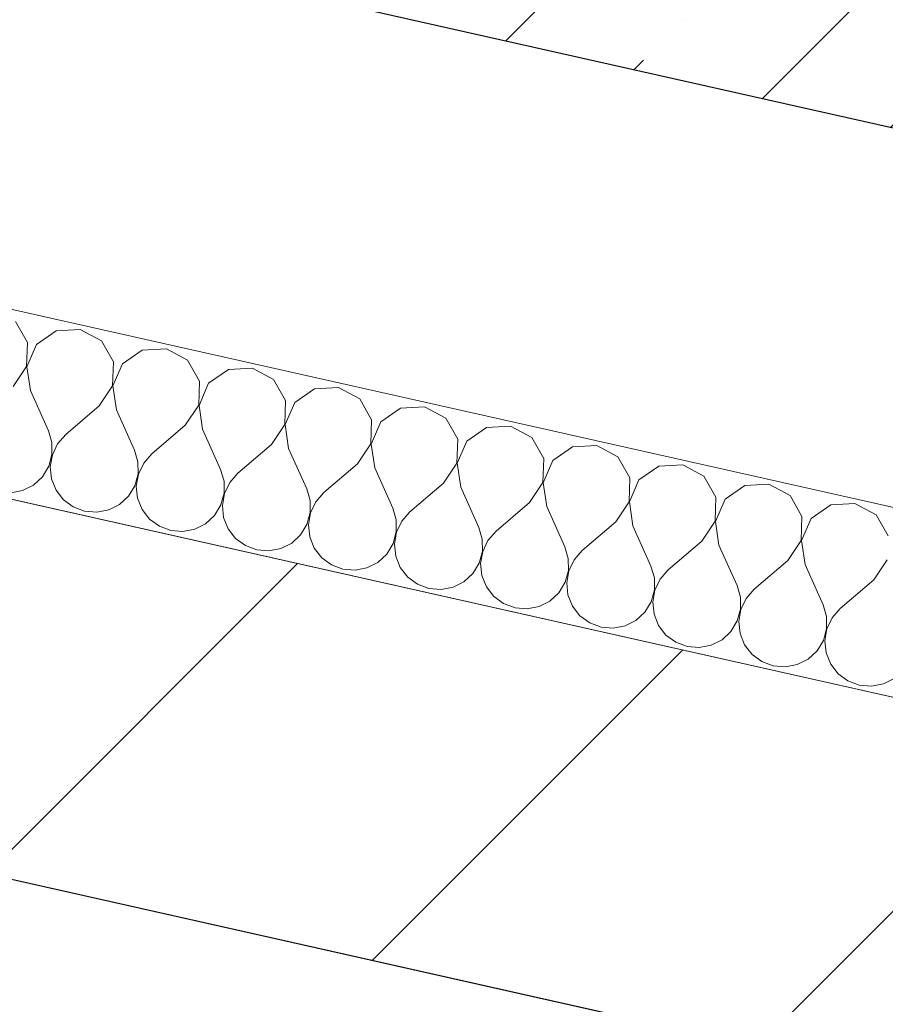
# Model space of a CAD drawing. Header units: millimetres. Extents: x -7213913 to -6930487, y 6129472 to 6354980.
# Tile 184 of 256: x -7192423 to -7191955, y 6174624 to 6175156. Entities that reach past the tile are written whole.
import ezdxf
from ezdxf.enums import TextEntityAlignment as Align

# ---------------------------------------------------------------- set-up
doc = ezdxf.new("R2010")
doc.units = ezdxf.units.MM
doc.header["$MEASUREMENT"] = 0
for name, color, linetype, lineweight in [('0_Ном._пера__1', 7, 'Continuous', 0), ('S - квартира_помещение.АР_Ном._пера__101', 252, 'Continuous', 0), ('S - квартира_помещение.АР_Ном._пера__2', 8, 'Continuous', 15), ('АР-Стены_внутренние_пилоны.АР_Ном._пера__1', 7, 'Continuous', 30), ('АР-Стены_Перегородки_межквартирные_200.АР_Ном._пера__1', 7, 'Continuous', 30), ('АР-Чертеж-Размеры.АР_Ном._пера__1', 7, 'Continuous', 0), ('Паспорта Зон Archicad_Ном._пера__1', 7, 'Continuous', 0)]:
    doc.layers.add(name, color=color, linetype=linetype, lineweight=lineweight)
for name, color, linetype in [('S - квартира_помещение.АР', 7, 'Continuous'), ('АР-Стены_внутренние_пилоны.АР', 7, 'Continuous'), ('АР-Стены_Перегородки_межквартирные_200.АР', 7, 'Continuous'), ('АР-Чертеж-Размеры.АР', 7, 'Continuous')]:
    doc.layers.add(name, color=color, linetype=linetype)
doc.styles.add('РЎР“Р•РќР•Р\xa0Р\x98Р\xa0_РЎРўР\x98Р›Р¬_1', font='txt')
doc.styles.add('РЎР“Р•РќР•Р\xa0Р\x98Р\xa0_РЎРўР\x98Р›Р¬_2', font='calibri.ttf')
doc.styles.add('РЎР“Р•РќР•Р\xa0Р\x98Р\xa0_РЎРўР\x98Р›Р¬_3', font='GOST_Common.ttf')
doc.dimstyles.new('СГЕНЕРИР_СТИЛЬ__5', dxfattribs={"dimtxt": 200, "dimasz": 237.5, "dimexe": 0.18, "dimexo": 0.0625, "dimgap": 0, "dimtad": 1, "dimdec": 0, "dimzin": 0, "dimdsep": 46, "dimtxsty": 'РЎР“Р•РќР•Р\xa0Р\x98Р\xa0_РЎРўР\x98Р›Р¬_3', "dimblk": 'ARROWHEAD_6', "dimblk1": 'ARROWHEAD_6', "dimblk2": 'ARROWHEAD_6', "dimcen": 0.09, "dimse1": 1, "dimse2": 1, "dimclrd": 7, "dimclre": 7, "dimclrt": 7, "dimazin": 0, "dimtfac": 1, "dimtdec": 4, "dimtmove": 0, "dimatfit": 3, "dimfxl": 1, "dimtolj": 1, "dimtzin": 0, "dimarcsym": 0})

# ---------------------------------------------------------------- blocks, each defined once
blk = doc.blocks.new('Кухня-столовая_1_37_1', base_point=(-7189706.6, 6172379.39))
at = {"layer": 'S - квартира_помещение.АР_Ном._пера__2', "color": 8, "linetype": 'Continuous', "lineweight": 15, "flags": 128}
blk.add_lwpolyline([(-7191575.17, 6171426.89), (-7190722.41, 6171235.37), (-7190722.63, 6171234.39), (-7186334.78, 6170248.9), (-7186314.01, 6170301.42), (-7186280.59, 6170774.66), (-7186280.57, 6170774.66), (-7186104.13, 6173271.83), (-7188699.21, 6173854.67), (-7193260.59, 6174879.12), (-7193758.07, 6172664.1), (-7191415.47, 6172137.97)], close=True, dxfattribs=at)
at = {"layer": 'Паспорта Зон Archicad_Ном._пера__1', "color": 7, "lineweight": 0, "style": 'РЎР“Р•РќР•Р\xa0Р\x98Р\xa0_РЎРўР\x98Р›Р¬_1'}
blk.add_attdef('ROOM_NUMBER', text='', height=250, rotation=347.3417, dxfattribs=at).set_placement((-7187971.43, 6171826.88), align=Align.MIDDLE_CENTER)
at = {"layer": 'Паспорта Зон Archicad_Ном._пера__1', "color": 7, "lineweight": 0, "style": 'РЎР“Р•РќР•Р\xa0Р\x98Р\xa0_РЎРўР\x98Р›Р¬_2'}
blk.add_attdef('ROOM_AREA', text='', height=200, rotation=347.3417, dxfattribs=at).set_placement((-7186465.22, 6170442.11), align=Align.MIDDLE_RIGHT)
blk = doc.blocks.new('Стена_10_1', base_point=(-7193465.12, 6175565.61))
at = {"layer": 'АР-Стены_внутренние_пилоны.АР', "linetype": 'Continuous', "lineweight": 0, "true_color": 0x000000}
h = blk.add_hatch(dxfattribs=at)
h.set_pattern_fill('ЖЕЛЕЗОБЕТОН__PROJECT__0001', color=18, style=0, pattern_type=2)
h.set_pattern_definition([(45, (-6566190.34, 6562677.8), (-84.852814, 84.852814), []), (45, (-6566232.77, 6562720.22), (-84.852814, 84.852814), [90, -30, 0, -30])])
h.paths.add_polyline_path([(-7191471.7, 6175246.02), (-7193315.77, 6175660.18), (-7193370.55, 6175416.26), (-7191526.49, 6175002.1)])
at = {"layer": 'АР-Стены_внутренние_пилоны.АР_Ном._пера__1', "color": 7, "linetype": 'Continuous', "lineweight": 30, "flags": 128}
blk.add_lwpolyline([(-7193614.48, 6175471.04), (-7191526.49, 6175002.1)], dxfattribs=at)
blk = doc.blocks.new('Стена_200_1', base_point=(-7193336.24, 6174998.6))
at = {"layer": 'АР-Стены_Перегородки_межквартирные_200.АР', "linetype": 'Continuous', "lineweight": 0, "true_color": 0x000000}
h = blk.add_hatch(dxfattribs=at)
h.set_pattern_fill('БЛОКИ_БЕТОННЫЕ_ЭФФЕКТИВН_78', color=18, style=0, pattern_type=2)
h.set_pattern_definition([(45, (-6566190.34, 6562677.8), (-127.279217, 127.279217), [])])
h.paths.add_polyline_path([(-7193260.59, 6174879.12), (-7186020.2, 6173252.98), (-7185976.38, 6173448.12), (-7193216.76, 6175074.26)])
at = {"layer": 'АР-Стены_Перегородки_межквартирные_200.АР_Ном._пера__1', "color": 7, "linetype": 'Continuous', "lineweight": 15, "flags": 128}
for points in [[(-7191543.44, 6174698.44), (-7193216.76, 6175074.26)], [(-7193260.59, 6174879.12), (-7186104.13, 6173271.83)]]:
    blk.add_lwpolyline(points, dxfattribs=at)
blk = doc.blocks.new('*X757', base_point=(-6566190.34, 6562677.79))
at = {"layer": '0_Ном._пера__1', "color": 7, "linetype": 'Continuous', "lineweight": 0}
for p, q in [((-7192418.42, 6174981.52), (-7192424.88, 6174992.81)), ((-7192402.85, 6174987.87), (-7192413.52, 6174980.42)), ((-7192389.85, 6174988.59), (-7192402.85, 6174987.87)), ((-7192378.42, 6174982.38), (-7192389.85, 6174988.59)), ((-7192418.87, 6174968.51), (-7192418.42, 6174981.52)), ((-7192413.52, 6174980.42), (-7192418.68, 6174968.47)), ((-7192371.96, 6174971.08), (-7192378.42, 6174982.38)), ((-7192343.39, 6174978.16), (-7192356.39, 6174977.43)), ((-7192331.96, 6174971.95), (-7192343.39, 6174978.16)), ((-7192356.39, 6174977.43), (-7192367.06, 6174969.98)), ((-7192426.08, 6174957.68), (-7192418.87, 6174968.51)), ((-7192418.68, 6174968.47), (-7192416.79, 6174955.6)), ((-7192372.4, 6174958.08), (-7192371.96, 6174971.08)), ((-7192367.06, 6174969.98), (-7192372.22, 6174958.04)), ((-7192325.5, 6174960.65), (-7192331.96, 6174971.95)), ((-7192296.93, 6174967.72), (-7192309.92, 6174967)), ((-7192285.5, 6174961.51), (-7192296.93, 6174967.72)), ((-7192309.92, 6174967), (-7192320.59, 6174959.55)), ((-7192379.62, 6174947.25), (-7192372.4, 6174958.08)), ((-7192372.22, 6174958.04), (-7192370.33, 6174945.16)), ((-7192325.94, 6174947.64), (-7192325.5, 6174960.65)), ((-7192320.59, 6174959.55), (-7192325.75, 6174947.6)), ((-7192279.04, 6174950.21), (-7192285.5, 6174961.51)), ((-7192250.47, 6174957.29), (-7192263.46, 6174956.56)), ((-7192239.04, 6174951.08), (-7192250.47, 6174957.29)), ((-7192416.79, 6174955.6), (-7192407.02, 6174933.88)), ((-7192263.46, 6174956.56), (-7192274.13, 6174949.11)), ((-7192379.62, 6174947.25), (-7192397.73, 6174931.79)), ((-7192333.16, 6174936.81), (-7192325.94, 6174947.64)), ((-7192325.75, 6174947.6), (-7192323.86, 6174934.73)), ((-7192279.48, 6174937.21), (-7192279.04, 6174950.21)), ((-7192274.13, 6174949.11), (-7192279.29, 6174937.17)), ((-7192232.58, 6174939.78), (-7192239.04, 6174951.08)), ((-7192204.01, 6174946.85), (-7192217, 6174946.13)), ((-7192192.57, 6174940.64), (-7192204.01, 6174946.85)), ((-7192370.33, 6174945.16), (-7192360.56, 6174923.45)), ((-7192217, 6174946.13), (-7192227.67, 6174938.68)), ((-7192333.16, 6174936.81), (-7192351.27, 6174921.36)), ((-7192286.69, 6174926.38), (-7192279.48, 6174937.21)), ((-7192279.29, 6174937.17), (-7192277.4, 6174924.29)), ((-7192233.02, 6174926.77), (-7192232.58, 6174939.78)), ((-7192227.67, 6174938.68), (-7192232.83, 6174926.73)), ((-7192186.11, 6174929.34), (-7192192.57, 6174940.64)), ((-7192170.54, 6174935.69), (-7192181.21, 6174928.24)), ((-7192157.55, 6174936.42), (-7192170.54, 6174935.69)), ((-7192146.11, 6174930.21), (-7192157.55, 6174936.42)), ((-7192405.18, 6174927.58), (-7192407.02, 6174933.88)), ((-7192397.73, 6174931.79), (-7192402.09, 6174926.88)), ((-7192323.86, 6174934.73), (-7192314.1, 6174913.01)), ((-7192405.13, 6174921.01), (-7192405.18, 6174927.58)), ((-7192402.09, 6174926.88), (-7192404.94, 6174920.97)), ((-7192286.69, 6174926.38), (-7192304.81, 6174910.93)), ((-7192240.23, 6174915.94), (-7192233.02, 6174926.77)), ((-7192232.83, 6174926.73), (-7192230.94, 6174913.86)), ((-7192186.56, 6174916.34), (-7192186.11, 6174929.34)), ((-7192181.21, 6174928.24), (-7192186.37, 6174916.3)), ((-7192139.65, 6174918.91), (-7192146.11, 6174930.21)), ((-7192124.08, 6174925.26), (-7192134.75, 6174917.81)), ((-7192111.09, 6174925.98), (-7192124.08, 6174925.26)), ((-7192099.65, 6174919.77), (-7192111.09, 6174925.98)), ((-7192406.88, 6174914.68), (-7192405.13, 6174921.01)), ((-7192404.94, 6174920.97), (-7192406.07, 6174914.49)), ((-7192358.72, 6174917.14), (-7192360.56, 6174923.45)), ((-7192351.27, 6174921.36), (-7192355.63, 6174916.45)), ((-7192277.4, 6174924.29), (-7192267.64, 6174902.58)), ((-7192093.19, 6174908.47), (-7192099.65, 6174919.77)), ((-7192410.29, 6174909.06), (-7192406.88, 6174914.68)), ((-7192406.07, 6174914.49), (-7192405.39, 6174907.96)), ((-7192358.67, 6174910.57), (-7192358.72, 6174917.14)), ((-7192355.63, 6174916.45), (-7192358.48, 6174910.53)), ((-7192240.23, 6174915.94), (-7192258.35, 6174900.49)), ((-7192193.77, 6174905.51), (-7192186.56, 6174916.34)), ((-7192186.37, 6174916.3), (-7192184.48, 6174903.42)), ((-7192140.1, 6174905.9), (-7192139.65, 6174918.91)), ((-7192134.75, 6174917.81), (-7192139.91, 6174905.86)), ((-7192077.62, 6174914.82), (-7192088.29, 6174907.37)), ((-7192064.62, 6174915.55), (-7192077.62, 6174914.82)), ((-7192053.19, 6174909.34), (-7192064.62, 6174915.55)), ((-7192415.11, 6174904.59), (-7192410.29, 6174909.06)), ((-7192360.42, 6174904.24), (-7192358.67, 6174910.57)), ((-7192358.48, 6174910.53), (-7192359.61, 6174904.06)), ((-7192312.26, 6174906.71), (-7192314.1, 6174913.01)), ((-7192304.81, 6174910.93), (-7192309.17, 6174906.01)), ((-7192230.94, 6174913.86), (-7192221.18, 6174892.14)), ((-7192046.73, 6174898.04), (-7192053.19, 6174909.34)), ((-7192420.96, 6174901.61), (-7192415.11, 6174904.59)), ((-7192405.39, 6174907.96), (-7192402.94, 6174901.86)), ((-7192363.83, 6174898.63), (-7192360.42, 6174904.24)), ((-7192359.61, 6174904.06), (-7192358.93, 6174897.53)), ((-7192312.21, 6174900.14), (-7192312.26, 6174906.71)), ((-7192309.17, 6174906.01), (-7192312.02, 6174900.1)), ((-7192193.77, 6174905.51), (-7192211.88, 6174890.06)), ((-7192147.31, 6174895.07), (-7192140.1, 6174905.9)), ((-7192139.91, 6174905.86), (-7192138.02, 6174892.99)), ((-7192093.63, 6174895.47), (-7192093.19, 6174908.47)), ((-7192088.29, 6174907.37), (-7192093.45, 6174895.43)), ((-7192031.15, 6174904.39), (-7192041.82, 6174896.94)), ((-7192018.16, 6174905.11), (-7192031.15, 6174904.39)), ((-7192006.73, 6174898.9), (-7192018.16, 6174905.11)), ((-7192427.41, 6174900.35), (-7192420.96, 6174901.61)), ((-7192402.94, 6174901.86), (-7192398.93, 6174896.66)), ((-7192368.65, 6174894.16), (-7192363.83, 6174898.63)), ((-7192313.96, 6174893.81), (-7192312.21, 6174900.14)), ((-7192312.02, 6174900.1), (-7192313.15, 6174893.62)), ((-7192265.8, 6174896.27), (-7192267.64, 6174902.58)), ((-7192258.35, 6174900.49), (-7192262.71, 6174895.58)), ((-7192184.48, 6174903.42), (-7192174.71, 6174881.71)), ((-7192000.27, 6174887.6), (-7192006.73, 6174898.9)), ((-7192398.93, 6174896.66), (-7192393.64, 6174892.76)), ((-7192374.5, 6174891.18), (-7192368.65, 6174894.16)), ((-7192358.93, 6174897.53), (-7192356.48, 6174891.43)), ((-7192317.37, 6174888.19), (-7192313.96, 6174893.81)), ((-7192313.15, 6174893.62), (-7192312.46, 6174887.09)), ((-7192265.75, 6174889.7), (-7192265.8, 6174896.27)), ((-7192262.71, 6174895.58), (-7192265.56, 6174889.66)), ((-7192147.31, 6174895.07), (-7192165.42, 6174879.62)), ((-7192100.85, 6174884.64), (-7192093.63, 6174895.47)), ((-7192093.45, 6174895.43), (-7192091.56, 6174882.55)), ((-7192047.17, 6174885.03), (-7192046.73, 6174898.04)), ((-7192041.82, 6174896.94), (-7192046.98, 6174884.99)), ((-7191984.69, 6174893.95), (-7191995.36, 6174886.5)), ((-7191971.7, 6174894.68), (-7191984.69, 6174893.95)), ((-7191960.27, 6174888.47), (-7191971.7, 6174894.68)), ((-7192393.64, 6174892.76), (-7192387.49, 6174890.45)), ((-7192387.49, 6174890.45), (-7192380.95, 6174889.91)), ((-7192380.95, 6174889.91), (-7192374.5, 6174891.18)), ((-7192356.48, 6174891.43), (-7192352.47, 6174886.23)), ((-7192322.19, 6174883.72), (-7192317.37, 6174888.19)), ((-7192267.5, 6174883.37), (-7192265.75, 6174889.7)), ((-7192265.56, 6174889.66), (-7192266.69, 6174883.19)), ((-7192219.33, 6174885.84), (-7192221.18, 6174892.14)), ((-7192211.88, 6174890.06), (-7192216.25, 6174885.14)), ((-7192138.02, 6174892.99), (-7192128.25, 6174871.27)), ((-7191953.81, 6174877.17), (-7191960.27, 6174888.47)), ((-7192352.47, 6174886.23), (-7192347.18, 6174882.33)), ((-7192328.04, 6174880.74), (-7192322.19, 6174883.72)), ((-7192312.46, 6174887.09), (-7192310.02, 6174880.99)), ((-7192270.91, 6174877.76), (-7192267.5, 6174883.37)), ((-7192266.69, 6174883.19), (-7192266, 6174876.66)), ((-7192219.29, 6174879.27), (-7192219.33, 6174885.84)), ((-7192216.25, 6174885.14), (-7192219.1, 6174879.23)), ((-7192100.85, 6174884.64), (-7192118.96, 6174869.19)), ((-7192091.56, 6174882.55), (-7192081.79, 6174860.84)), ((-7192054.39, 6174874.2), (-7192047.17, 6174885.03)), ((-7192046.98, 6174884.99), (-7192045.09, 6174872.12)), ((-7192000.71, 6174874.6), (-7192000.27, 6174887.6)), ((-7191995.36, 6174886.5), (-7192000.52, 6174874.56)), ((-7192347.18, 6174882.33), (-7192341.03, 6174880.02)), ((-7192341.03, 6174880.02), (-7192334.49, 6174879.48)), ((-7192334.49, 6174879.48), (-7192328.04, 6174880.74)), ((-7192310.02, 6174880.99), (-7192306, 6174875.79)), ((-7192275.72, 6174873.29), (-7192270.91, 6174877.76)), ((-7192221.03, 6174872.94), (-7192219.29, 6174879.27)), ((-7192219.1, 6174879.23), (-7192220.23, 6174872.75)), ((-7192172.87, 6174875.4), (-7192174.71, 6174881.71)), ((-7192165.42, 6174879.62), (-7192169.78, 6174874.71)), ((-7192306, 6174875.79), (-7192300.72, 6174871.89)), ((-7192300.72, 6174871.89), (-7192294.57, 6174869.58)), ((-7192281.58, 6174870.31), (-7192275.72, 6174873.29)), ((-7192266, 6174876.66), (-7192263.56, 6174870.56)), ((-7192224.45, 6174867.32), (-7192221.03, 6174872.94)), ((-7192220.23, 6174872.75), (-7192219.54, 6174866.22)), ((-7192172.82, 6174868.83), (-7192172.87, 6174875.4)), ((-7192169.78, 6174874.71), (-7192172.64, 6174868.79)), ((-7192054.39, 6174874.2), (-7192072.5, 6174858.75)), ((-7192045.09, 6174872.12), (-7192035.33, 6174850.4)), ((-7192007.92, 6174863.77), (-7192000.71, 6174874.6)), ((-7192000.52, 6174874.56), (-7191998.63, 6174861.68)), ((-7192294.57, 6174869.58), (-7192288.02, 6174869.04)), ((-7192288.02, 6174869.04), (-7192281.58, 6174870.31)), ((-7192263.56, 6174870.56), (-7192259.54, 6174865.36)), ((-7192229.26, 6174862.85), (-7192224.45, 6174867.32)), ((-7192174.57, 6174862.5), (-7192172.82, 6174868.83)), ((-7192172.64, 6174868.79), (-7192173.76, 6174862.32)), ((-7192126.41, 6174864.97), (-7192128.25, 6174871.27)), ((-7192118.96, 6174869.19), (-7192123.32, 6174864.27)), ((-7192259.54, 6174865.36), (-7192254.26, 6174861.46)), ((-7192254.26, 6174861.46), (-7192248.11, 6174859.15)), ((-7192235.12, 6174859.87), (-7192229.26, 6174862.85)), ((-7192219.54, 6174866.22), (-7192217.1, 6174860.12)), ((-7192177.98, 6174856.89), (-7192174.57, 6174862.5)), ((-7192173.76, 6174862.32), (-7192173.08, 6174855.79)), ((-7192126.36, 6174858.4), (-7192126.41, 6174864.97)), ((-7192123.32, 6174864.27), (-7192126.17, 6174858.36)), ((-7192007.92, 6174863.77), (-7192026.04, 6174848.32)), ((-7191998.63, 6174861.68), (-7191988.87, 6174839.97)), ((-7191961.46, 6174853.33), (-7191954.25, 6174864.16)), ((-7192248.11, 6174859.15), (-7192241.56, 6174858.61)), ((-7192241.56, 6174858.61), (-7192235.12, 6174859.87)), ((-7192217.1, 6174860.12), (-7192213.08, 6174854.92)), ((-7192182.8, 6174852.42), (-7192177.98, 6174856.89)), ((-7192128.11, 6174852.07), (-7192126.36, 6174858.4)), ((-7192126.17, 6174858.36), (-7192127.3, 6174851.88)), ((-7192079.95, 6174854.53), (-7192081.79, 6174860.84)), ((-7192072.5, 6174858.75), (-7192076.86, 6174853.84)), ((-7192213.08, 6174854.92), (-7192207.8, 6174851.02)), ((-7192207.8, 6174851.02), (-7192201.65, 6174848.71)), ((-7192188.65, 6174849.44), (-7192182.8, 6174852.42)), ((-7192173.08, 6174855.79), (-7192170.64, 6174849.69)), ((-7192131.52, 6174846.45), (-7192128.11, 6174852.07)), ((-7192127.3, 6174851.88), (-7192126.62, 6174845.35)), ((-7192079.9, 6174847.96), (-7192079.95, 6174854.53)), ((-7192076.86, 6174853.84), (-7192079.71, 6174847.92)), ((-7191961.46, 6174853.33), (-7191979.58, 6174837.88)), ((-7192201.65, 6174848.71), (-7192195.1, 6174848.17)), ((-7192195.1, 6174848.17), (-7192188.65, 6174849.44)), ((-7192170.64, 6174849.69), (-7192166.62, 6174844.49)), ((-7192136.34, 6174841.98), (-7192131.52, 6174846.45)), ((-7192126.62, 6174845.35), (-7192124.17, 6174839.25)), ((-7192081.65, 6174841.63), (-7192079.9, 6174847.96)), ((-7192079.71, 6174847.92), (-7192080.84, 6174841.45)), ((-7192033.49, 6174844.1), (-7192035.33, 6174850.4)), ((-7192026.04, 6174848.32), (-7192030.4, 6174843.4)), ((-7192166.62, 6174844.49), (-7192161.34, 6174840.59)), ((-7192161.34, 6174840.59), (-7192155.19, 6174838.28)), ((-7192142.19, 6174839), (-7192136.34, 6174841.98)), ((-7192085.06, 6174836.02), (-7192081.65, 6174841.63)), ((-7192080.84, 6174841.45), (-7192080.16, 6174834.92)), ((-7192033.44, 6174837.53), (-7192033.49, 6174844.1)), ((-7192030.4, 6174843.4), (-7192033.25, 6174837.49)), ((-7191987.03, 6174833.66), (-7191988.87, 6174839.97)), ((-7192155.19, 6174838.28), (-7192148.64, 6174837.74)), ((-7192148.64, 6174837.74), (-7192142.19, 6174839)), ((-7192124.17, 6174839.25), (-7192120.16, 6174834.05)), ((-7192089.88, 6174831.55), (-7192085.06, 6174836.02)), ((-7192080.16, 6174834.92), (-7192077.71, 6174828.82)), ((-7192035.19, 6174831.2), (-7192033.44, 6174837.53)), ((-7192033.25, 6174837.49), (-7192034.38, 6174831.01)), ((-7191979.58, 6174837.88), (-7191983.94, 6174832.97)), ((-7192120.16, 6174834.05), (-7192114.87, 6174830.15)), ((-7192114.87, 6174830.15), (-7192108.72, 6174827.84)), ((-7192095.73, 6174828.57), (-7192089.88, 6174831.55)), ((-7192038.6, 6174825.58), (-7192035.19, 6174831.2)), ((-7192034.38, 6174831.01), (-7192033.69, 6174824.48)), ((-7191986.98, 6174827.09), (-7191987.03, 6174833.66)), ((-7191983.94, 6174832.97), (-7191986.79, 6174827.05)), ((-7192108.72, 6174827.84), (-7192102.18, 6174827.3)), ((-7192102.18, 6174827.3), (-7192095.73, 6174828.57)), ((-7192077.71, 6174828.82), (-7192073.7, 6174823.62)), ((-7192043.42, 6174821.11), (-7192038.6, 6174825.58)), ((-7192033.69, 6174824.48), (-7192031.25, 6174818.38)), ((-7191988.73, 6174820.76), (-7191986.98, 6174827.09)), ((-7191986.79, 6174827.05), (-7191987.92, 6174820.58)), ((-7192073.7, 6174823.62), (-7192068.41, 6174819.72)), ((-7192068.41, 6174819.72), (-7192062.26, 6174817.41)), ((-7192049.27, 6174818.13), (-7192043.42, 6174821.11)), ((-7191992.14, 6174815.15), (-7191988.73, 6174820.76)), ((-7191987.92, 6174820.58), (-7191987.23, 6174814.05)), ((-7192062.26, 6174817.41), (-7192055.72, 6174816.87)), ((-7192055.72, 6174816.87), (-7192049.27, 6174818.13)), ((-7192031.25, 6174818.38), (-7192027.23, 6174813.18)), ((-7191996.95, 6174810.68), (-7191992.14, 6174815.15)), ((-7191987.23, 6174814.05), (-7191984.79, 6174807.95)), ((-7192027.23, 6174813.18), (-7192021.95, 6174809.28)), ((-7192021.95, 6174809.28), (-7192015.8, 6174806.97)), ((-7192002.81, 6174807.7), (-7191996.95, 6174810.68)), ((-7192015.8, 6174806.97), (-7192009.25, 6174806.43)), ((-7192009.25, 6174806.43), (-7192002.81, 6174807.7)), ((-7191984.79, 6174807.95), (-7191980.77, 6174802.75)), ((-7191980.77, 6174802.75), (-7191975.49, 6174798.85)), ((-7191975.49, 6174798.85), (-7191969.34, 6174796.54)), ((-7191956.35, 6174797.26), (-7191950.49, 6174800.24)), ((-7191969.34, 6174796.54), (-7191962.79, 6174796)), ((-7191962.79, 6174796), (-7191956.35, 6174797.26))]:
    blk.add_line(p, q, dxfattribs=at)
blk = doc.blocks.new('Стена_397_1', base_point=(-7193097.28, 6175149.91))
at = {"layer": '0_Ном._пера__1', "color": 7, "linetype": 'Continuous', "lineweight": 0, "flags": 128}
for points in [[(-7191619.1, 6174817.93), (-7193097.28, 6175149.91)], [(-7193119.19, 6175052.34), (-7191543.44, 6174698.44)]]:
    blk.add_lwpolyline(points, dxfattribs=at)
at = {"color": 7, "lineweight": 0}
blk.add_blockref('*X757', (-6566190.34, 6562677.79), dxfattribs=at)
blk = doc.blocks.new('*D1089', base_point=(-6566190.34, 6562677.79))
at = {"layer": 'АР-Чертеж-Размеры.АР_Ном._пера__1', "color": 7, "linetype": 'Continuous', "lineweight": 0, "transparency": 16777216}
for p, q in [((-7193436.69, 6174095.01), (-7193539.41, 6173637.65)), ((-7193338.7, 6173960.9), (-7193637.4, 6173771.76)), ((-7193488.05, 6173866.33), (-7193670.99, 6173907.42)), ((-7191146.39, 6173340.41), (-7193488.05, 6173866.33)), ((-7191095.03, 6173569.09), (-7191197.75, 6173111.73)), ((-7191295.74, 6173245.84), (-7190997.04, 6173434.98)), ((-7190963.45, 6173299.32), (-7191146.39, 6173340.41))]:
    blk.add_line(p, q, dxfattribs=at)
at = {"layer": 'АР-Чертеж-Размеры.АР_Ном._пера__1', "color": 7, "lineweight": 0, "transparency": 16777216, "insert": (-7192628.52, 6173714.28), "char_height": 200, "attachment_point": 7, "rotation": 347.3418, "style": 'РЎР“Р•РќР•Р\xa0Р\x98Р\xa0_РЎРўР\x98Р›Р¬_3'}
blk.add_mtext('\\A1;{\\pql;\\fGOST Common|b0|i0|c204|p0;\\W1.000000;2\xa0400}', dxfattribs=at)
blk = doc.blocks.new('ARROWHEAD_6')
at = {"color": 0, "linetype": 'Continuous', "lineweight": 0}
for p, q in [((-0.5, -0.5), (0.5, 0.5)), ((0, 0), (-1, 0))]:
    blk.add_line(p, q, dxfattribs=at)
blk = doc.blocks.new('*D1090', base_point=(-6566190.34, 6562677.79))
at = {"layer": 'АР-Чертеж-Размеры.АР_Ном._пера__1', "color": 7, "linetype": 'Continuous', "lineweight": 0, "transparency": 16777216}
for p, q in [((-7191139.54, 6174402.74), (-7191098.45, 6174585.69)), ((-7191044.97, 6174253.39), (-7191234.11, 6174552.1)), ((-7190910.86, 6174351.38), (-7191368.22, 6174454.1)), ((-7191637.01, 6172187.77), (-7191139.54, 6174402.74)), ((-7191731.58, 6172337.13), (-7191542.44, 6172038.42)), ((-7191408.33, 6172136.41), (-7191865.69, 6172239.13)), ((-7191678.1, 6172004.83), (-7191637.01, 6172187.77))]:
    blk.add_line(p, q, dxfattribs=at)
at = {"layer": 'АР-Чертеж-Размеры.АР_Ном._пера__1', "color": 7, "lineweight": 0, "transparency": 16777216, "insert": (-7191496.98, 6172993.82), "char_height": 200, "attachment_point": 7, "rotation": 77.3417, "style": 'РЎР“Р•РќР•Р\xa0Р\x98Р\xa0_РЎРўР\x98Р›Р¬_3'}
blk.add_mtext('\\A1;{\\pql;\\fGOST Common|b0|i0|c204|p0;\\W1.000000;2\xa0270}', dxfattribs=at)

msp = doc.modelspace()

# ---------------------------------------------------------------- linework, layer by layer
at = {"layer": 'S - квартира_помещение.АР', "color": 254, "linetype": 'Continuous', "lineweight": 0, "true_color": 0xd8d8d8, "flags": 128}
msp.add_lwpolyline([(-7191575.17, 6171426.89), (-7190722.41, 6171235.37), (-7190722.63, 6171234.39), (-7186334.78, 6170248.9), (-7186314.01, 6170301.42), (-7186280.59, 6170774.66), (-7186280.57, 6170774.66), (-7186104.13, 6173271.83), (-7188699.21, 6173854.67), (-7193260.59, 6174879.12), (-7193758.07, 6172664.1), (-7191415.47, 6172137.97)], close=True, dxfattribs=at)
at = {"layer": 'S - квартира_помещение.АР_Ном._пера__101', "color": 252, "linetype": 'Continuous', "lineweight": 0, "flags": 128}
msp.add_lwpolyline([(-7191416.43, 6172138.23), (-7190919.07, 6174352.55), (-7193260.59, 6174879.12), (-7193758.66, 6172664.28)], close=True, dxfattribs=at)

# ---------------------------------------------------------------- block references
at = {"color": 7, "lineweight": 0}
msp.add_blockref('Стена_397_1', (-7193097.28, 6175149.91), dxfattribs=at)
at = {"layer": 'S - квартира_помещение.АР', "color": 7, "linetype": 'Continuous', "lineweight": 0}
msp.add_blockref('Кухня-столовая_1_37_1', (-7189706.6, 6172379.39), dxfattribs=at)
at = {"layer": 'АР-Стены_внутренние_пилоны.АР', "color": 7, "lineweight": 0}
msp.add_blockref('Стена_10_1', (-7193465.12, 6175565.61), dxfattribs=at)
at = {"layer": 'АР-Стены_Перегородки_межквартирные_200.АР', "color": 7, "lineweight": 0}
msp.add_blockref('Стена_200_1', (-7193336.24, 6174998.6), dxfattribs=at)

# ---------------------------------------------------------------- dimensions: what is measured, and where the dimension line sits
at = {"layer": 'АР-Чертеж-Размеры.АР', "color": 7, "linetype": 'Continuous', "lineweight": 0}
for base, p1, angle, picture, middle, turn in [((-7191139.54, 6174402.74), (-7193758.06, 6172664.15), 77.3417, '*D1090', (-7191519.36, 6173350.48), 77.3417), ((-7193488.05, 6173866.33), (-7190919.07, 6174352.55), 167.3418, '*D1089', (-7192271.86, 6173736.67), 347.3418)]:
    dim = msp.add_linear_dim(base=base, p1=p1, p2=(-7193260.59, 6174879.12), angle=angle, dimstyle='СГЕНЕРИР_СТИЛЬ__5', dxfattribs=at)
    dim.commit()
    dim.dimension.update_dxf_attribs({"geometry": picture, "text_midpoint": middle, "dimtype": 160, "text_rotation": turn})

doc.saveas('drawing.dxf')
